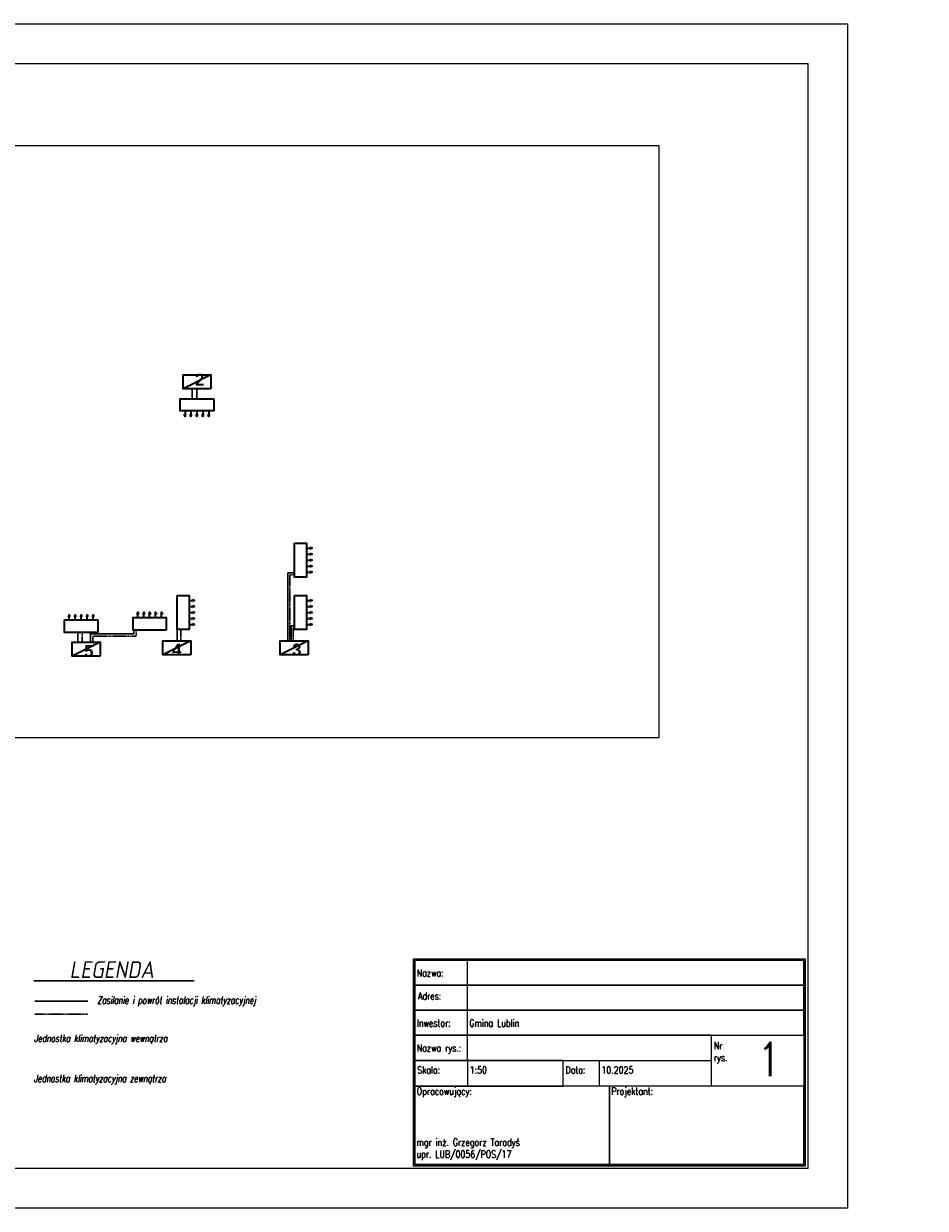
# Model space of a CAD drawing. Header units: millimetres. Extents: x -424979 to 718034, y -72486 to 344972.
# Tile 6 of 256: x -74341 to 16057, y 87138 to 205938. Entities that reach past the tile are written whole.
import ezdxf
from ezdxf.enums import TextEntityAlignment as Align
from ezdxf.xclip import XClip

# ---------------------------------------------------------------- set-up
doc = ezdxf.new("R2010")
doc.units = ezdxf.units.MM
doc.header["$MEASUREMENT"] = 0
doc.header["$XCLIPFRAME"] = 0
doc.linetypes.add('CHSW', pattern=[0])
doc.linetypes.add('DASHED', pattern=[19.049999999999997, 12.7, -6.349999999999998])
for name, color, linetype, lineweight in [('!S_CO_Armatura', 7, 'Continuous', 15), ('SAN_PRZEWODY_POWROTNE_C_O__NA_RZUCIE', 5, 'Continuous', 25), ('SAN_PRZEWODY_ZASILAJACE_C_O__NA_RZUCIE', 1, 'Continuous', 25), ('SKAN - RZUT_7_0_Nr_pióra__1', 7, 'Continuous', 13)]:
    doc.layers.add(name, color=color, linetype=linetype, lineweight=lineweight)
doc.layers.add('Nowe_Adnotacja - Teksty_Nr_pióra__86', color=7, linetype='Continuous', lineweight=20, true_color=0x5555ff)
doc.layers.add('Rysunki i obrazki', color=7, linetype='Continuous')
doc.styles.add('ETYKIETY_POMIESZCZEN', font='ISOCP', dxfattribs={"oblique": 10, "height": 18})
doc.styles.add('FDBES', font='simplex.shx')
doc.styles.add('izaaa', font='simplex.shx', dxfattribs={"width": 0.8})
doc.styles.add('STYL_AUTOMATYCZNY_4', font='arialbd.ttf')
picture_1 = doc.add_image_def('image7.tif', size_in_pixel=(14115, 7016))

# ---------------------------------------------------------------- blocks, each defined once
blk = doc.blocks.new('Rysunek_7_7', base_point=(-247133.118524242, 120862.6709692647))
at = {"layer": 'SKAN - RZUT_7_0_Nr_pióra__1', "color": 7, "lineweight": 13}
image = blk.add_image(picture_1, insert=(-306883.0907464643, 91162.66263593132), size_in_units=(119499.94444444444, 59400.01666666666), dxfattribs=at)
image.set_boundary_path([(-0.5, -0.5), (14114.5, 7015.5)])
blk = doc.blocks.new('klima wew')
at = {"color": 1, "lineweight": 35}
for points in [[(18832.25394580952, 2403.209032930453), (18832.25394580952, 2343.209032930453), (18662.25394580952, 2343.209032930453), (18662.25394580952, 2403.209032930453), (18832.25394580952, 2403.209032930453)], [(18687.25394580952, 2343.209032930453), (18687.25394580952, 2315.089514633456), (18683.03259412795, 2326.373802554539)], [(18687.25394580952, 2343.209032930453), (18687.25394580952, 2315.089514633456), (18691.47529749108, 2326.373802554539)], [(18717.25394580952, 2343.209032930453), (18717.25394580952, 2315.089514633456), (18713.03259412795, 2326.373802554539)], [(18717.25394580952, 2343.209032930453), (18717.25394580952, 2315.089514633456), (18721.47529749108, 2326.373802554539)], [(18747.25394580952, 2343.209032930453), (18747.25394580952, 2315.089514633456), (18743.03259412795, 2326.373802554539)], [(18747.25394580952, 2343.209032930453), (18747.25394580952, 2315.089514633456), (18751.47529749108, 2326.373802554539)], [(18777.25394580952, 2343.209032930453), (18777.25394580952, 2315.089514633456), (18773.03259412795, 2326.373802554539)], [(18777.25394580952, 2343.209032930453), (18777.25394580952, 2315.089514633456), (18781.47529749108, 2326.373802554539)], [(18807.25394580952, 2343.209032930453), (18807.25394580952, 2315.089514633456), (18803.03259412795, 2326.373802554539)], [(18807.25394580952, 2343.209032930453), (18807.25394580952, 2315.089514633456), (18811.47529749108, 2326.373802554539)]]:
    blk.add_lwpolyline(points, dxfattribs=at)
blk = doc.blocks.new('dfds')
at = {"color": 1, "lineweight": 35}
for points in [[(25642.41576346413, 5339.730032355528), (25642.32587829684, 5479.730003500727), (25572.32587829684, 5479.730003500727), (25572.32587829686, 5339.730032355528), (25642.41573457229, 5339.775032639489)], [(25572.32587829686, 5339.730032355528), (25642.32587829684, 5479.730003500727)]]:
    blk.add_lwpolyline(points, dxfattribs=at)

msp = doc.modelspace()

# ---------------------------------------------------------------- linework, layer by layer
at = {"layer": '!S_CO_Armatura', "lineweight": 25}
for p, q in [((-29850.5080746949, 101950.9616842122), (-29850.5080746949, 112023.7320449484)), ((-29850.5080746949, 101950.961684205), (-29850.5080746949, 99394.88157733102)), ((-16654.17398897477, 101950.9616842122), (-16654.17398897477, 99394.88157733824))]:
    msp.add_line(p, q, dxfattribs=at)
at = {"layer": '!S_CO_Armatura', "lineweight": 30}
msp.add_line((-73312.24096967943, 109940.5621505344), (-57249.07319023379, 109940.5621505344), dxfattribs=at)
at = {"layer": '!S_CO_Armatura', "lineweight": 25}
for points in [[(4027.879373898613, 91379.84788082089), (-35262.08526462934, 91379.84788082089), (-35262.08526462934, 112167.7320449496), (4027.879373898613, 112167.7320449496)], [(-35118.08526462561, 109527.7320449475), (3883.879373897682, 109527.7320449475), (3883.879373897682, 112023.7320449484), (-35118.08526462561, 112023.7320449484)], [(3883.879373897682, 91523.84788082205), (-35118.08526462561, 91523.84788082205), (-35118.08526462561, 112023.7320449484), (3883.879373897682, 112023.7320449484)], [(-35118.08526462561, 107003.0417910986), (3883.879373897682, 107003.0417910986), (3883.879373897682, 109527.7320449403), (-35118.08526462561, 109527.7320449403)], [(-35118.08526462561, 104507.041791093), (3883.879373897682, 104507.041791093), (3883.879373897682, 107003.0417910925), (-35118.08526462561, 107003.0417910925)], [(-35118.08526461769, 101950.9616842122), (-5387.079236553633, 101950.9616842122), (-5387.079236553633, 104507.0417910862), (-35118.08526461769, 104507.0417910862)], [(-5387.079236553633, 104507.0417910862), (3883.879373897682, 104507.0417910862), (3883.879373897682, 99394.88157732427), (-5387.079236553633, 99394.88157732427)], [(-35118.08526461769, 99394.88157733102), (-20252.58225057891, 99394.88157733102), (-20252.58225057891, 101950.961684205), (-35118.08526461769, 101950.961684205)], [(-35118.08526461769, 91523.8478808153), (-15617.10294536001, 91523.8478808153), (-15617.10294536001, 99394.88157733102), (-35118.08526461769, 99394.88157733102)], [(-15617.10294536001, 91523.84788082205), (3883.879373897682, 91523.84788082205), (3883.879373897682, 99394.88157732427), (-15617.10294536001, 99394.88157732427)]]:
    msp.add_lwpolyline(points, close=True, dxfattribs=at)
msp.add_lwpolyline([(8271.887138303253, 87137.83271976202), (-159728.1128616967, 87137.83271976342), (-159728.1128616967, 205937.8327197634), (8271.887138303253, 205937.8327197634), (8271.887138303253, 87137.83271976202)])
msp.add_lwpolyline([(4271.887138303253, 91137.83271976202), (-155728.1128616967, 91137.83271976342), (-155728.1128616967, 201937.8327197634), (4271.887138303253, 201937.8327197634)], close=True)
at = {"layer": 'SAN_PRZEWODY_POWROTNE_C_O__NA_RZUCIE', "linetype": 'DASHED', "lineweight": 30}
msp.add_line((-67905.10815748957, 106614.4083111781), (-73237.71573910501, 106614.4083111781), dxfattribs=at)
for points in [[(-56967.1106367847, 169312.3209996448), (-56967.74860911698, 168318.6519571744)], [(-47653.69109783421, 144045.9416342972), (-47653.69109783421, 150652.512059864), (-47194.10034142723, 150652.512059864)], [(-67401.8755302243, 143914.3054974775), (-67401.8755302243, 144505.1173582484), (-63058.9702794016, 144505.1173582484), (-63058.97027940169, 145157.9745399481)], [(-58586.59135940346, 145178.1048042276), (-58586.59135940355, 144045.9416342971)], [(-47311.15166490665, 144045.9416342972), (-47324.85529555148, 145365.5033555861), (-47194.10034142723, 145365.5033555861)], [(-68473.92070271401, 143914.3054974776), (-68473.92070271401, 144907.974539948)]]:
    msp.add_lwpolyline(points, dxfattribs=at)
at = {"layer": 'SAN_PRZEWODY_ZASILAJACE_C_O__NA_RZUCIE', "linetype": 'CHSW', "lineweight": 30}
msp.add_line((-67905.10815748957, 107900.7761567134), (-73237.71573195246, 107900.776163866), dxfattribs=at)
at = {"layer": 'SAN_PRZEWODY_ZASILAJACE_C_O__NA_RZUCIE', "color": 1, "lineweight": 30}
for points in [[(-57443.99173646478, 169312.6271749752), (-57443.99173646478, 168318.6519571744)], [(-47853.69109783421, 144045.9416342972), (-47853.69109783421, 150852.512059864), (-47194.10034142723, 150852.512059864)], [(-67651.8755302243, 143914.3054974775), (-67651.8755302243, 144755.1173582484), (-63308.97027940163, 144755.1173582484), (-63308.97027940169, 145157.974539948)], [(-58962.38153949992, 145178.1048042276), (-58962.38153950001, 144045.9416342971)], [(-47511.14088098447, 144043.8647489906), (-47526.94307735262, 145565.5033555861), (-47194.10034142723, 145565.5033555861)], [(-68915.94387413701, 143914.3054974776), (-68915.94387413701, 144907.974539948)]]:
    msp.add_lwpolyline(points, dxfattribs=at)

# ---------------------------------------------------------------- block references
at = {"yscale": 20, "zscale": 20}
for name, p, xscale, rotation in [('dfds', (51227.48972177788, 682159.7374172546), -20, 90), ('klima wew', (870.080317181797, -222818.0740670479), 20, 90), ('klima wew', (-10898.20088089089, -228066.9741119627), 20, 90), ('klima wew', (870.080317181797, -228066.9741119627), 20, 90), ('klima wew', (-443530.1308257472, 192972.1551985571), -20, 180), ('klima wew', (-436657.4392729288, 193222.1551985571), -20, 180), ('dfds', (40109.54844900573, 655360.8230634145), -20, 90), ('dfds', (49205.97869031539, 655492.4592002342), -20, 90), ('dfds', (60974.25988838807, 655492.4592002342), -20, 90)]:
    msp.add_blockref(name, p, dxfattribs=dict(at, xscale=xscale, rotation=rotation))
at = {"xscale": 20, "yscale": 20, "zscale": 20}
msp.add_blockref('klima wew', (-431912.189552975, 120254.4712985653), dxfattribs=at)
at = {"layer": 'Rysunki i obrazki', "color": 151, "linetype": 'Continuous', "lineweight": 20, "true_color": 0x80c2ff}
ref = msp.add_blockref('Rysunek_7_7', (-70410.48857465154, 164030.1084280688), dxfattribs=at)
XClip(ref).set_block_clipping_path([(-306883.0907464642, 91162.66263593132), (-187383.1463020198, 150562.679302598)])

# ---------------------------------------------------------------- texts
at = {"layer": '!S_CO_Armatura', "lineweight": 30, "style": 'ETYKIETY_POMIESZCZEN', "oblique": 10}
msp.add_text('LEGENDA', height=1675.137024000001, dxfattribs=at).set_placement((-65514.11352350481, 111074.3948364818), align=Align.MIDDLE_CENTER)
at = {"layer": '!S_CO_Armatura', "lineweight": 25, "style": 'FDBES', "oblique": 10, "width": 0.75}
for s, p in [('Zasilanie i powrót instalacji klimatyzacyjnej', (-66973.93224129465, 107651.7790692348)), ('Jednostka klimatyzacyjna wewnątrza', (-73290.5346121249, 103825.8495350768)), ('Jednostka klimatyzacyjna zewnątrza', (-73322.6974272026, 99801.40359024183))]:
    msp.add_text(s, height=719.9999999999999, dxfattribs=at).set_placement(p)
at = {"layer": '!S_CO_Armatura', "lineweight": 25, "attachment_point": 1, "style": 'izaaa'}
for s, insert, char_height, width in [('Nazwa:', (-34932.70308969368, 111093.4321429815), 720, 19.21686527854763), ('Adres:', (-34816.42195307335, 108794.3600163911), 720, 1360.853491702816), ('\\A1;UWAGA:\\PDla czytelności rysunku nie zachowano skali urządzeń klimatyzacyjnych', (-134298.1972189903, 105999.9673998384), 720, 38008.51160099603), ('Inwestor:', (-34932.70308969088, 106072.7418891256), 720, 19.21686527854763), ('Gmina Lublin', (-29665.1257284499, 106072.7417971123), 720, 6631.829474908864), ('Nazwa rys.:', (-34932.70308969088, 103576.741889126), 720, 4768.975874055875), ('Nr rys.', (-5152.135862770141, 103818.563604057), 720, 252.0943978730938), ('1', (-757.3358884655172, 103738.5078416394), 3360, 19.21686527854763), ('Skala:', (-34886.35754596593, 101367.106833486), 720, 7.760462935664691), ('1:50', (-29618.7801847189, 101367.1066681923), 720, 7.760462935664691), ('Data:', (-20020.85453193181, 101367.1068334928), 720, 7.760462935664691), ('10.2025', (-16422.44610059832, 101367.1066681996), 720, 7.760462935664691), ('Opracowujący:', (-34932.70308969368, 99239.13626628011), 720, 7.760462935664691), ('Projektant:', (-15431.72077043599, 99239.13626627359), 720, 7.760462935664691), ('mgr inż. Grzegorz Taradyś\\Pupr. LUB/0056/POS/17', (-34969.77952467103, 94125.59976979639), 720, 19113.16415790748)]:
    msp.add_mtext(s, dxfattribs=dict(at, insert=insert, char_height=char_height, width=width))
at = {"layer": 'Nowe_Adnotacja - Teksty_Nr_pióra__86', "color": 173, "linetype": 'Continuous', "lineweight": 20, "true_color": 0x5555ff, "char_height": 1200, "attachment_point": 2, "style": 'STYL_AUTOMATYCZNY_4'}
for s, insert in [('\\A1;{\\pqc;\\fArial|b1|i0|c238|p0;\\W1.000000;2}', (-56698.35211018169, 170838.4526492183)), ('\\A1;{\\pqc;\\fArial|b1|i0|c238|p0;\\W1.000000;4}', (-58988.62166824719, 143768.7989039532)), ('\\A1;{\\pqc;\\fArial|b1|i0|c238|p0;\\W1.000000;3}', (-46954.58330782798, 143768.7991367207)), ('\\A1;{\\pqc;\\fArial|b1|i0|c238|p0;\\W1.000000;5}', (-67816.02053165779, 143637.1627671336))]:
    msp.add_mtext(s, dxfattribs=dict(at, insert=insert))

doc.saveas('drawing.dxf')
